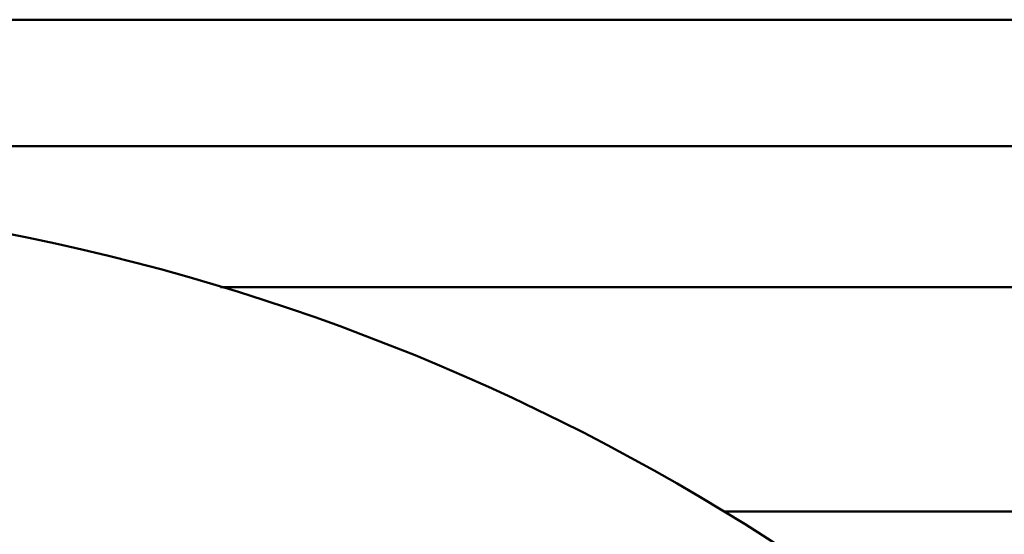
# Model space of a CAD drawing. Header units: inches. Extents: x 1 to 203, y 4 to 128.
# Tile 53 of 127: x 63.724 to 63.987, y 80.509 to 80.646. Entities that reach past the tile are written whole.
import ezdxf

# ---------------------------------------------------------------- set-up
doc = ezdxf.new("R2010")
doc.units = ezdxf.units.IN
doc.header["$LTSCALE"] = 6
doc.header["$MEASUREMENT"] = 0
doc.layers.add('Visible (ANSI)', color=7, linetype='Continuous', lineweight=50)

msp = doc.modelspace()

# ---------------------------------------------------------------- linework, layer by layer
at = {"layer": 'Visible (ANSI)'}
for p, q in [((63.21269, 80.64636), (64.00456, 80.64636)), ((63.14977, 80.61253), (64.06748, 80.61253)), ((63.77781, 80.57493), (64.00675, 80.57493)), ((64.10863, 80.51493), (63.91231, 80.51493))]:
    msp.add_line(p, q, dxfattribs=at)
msp.add_circle((63.60863, 80.01493), 0.585, dxfattribs=at)

doc.saveas('drawing.dxf')
